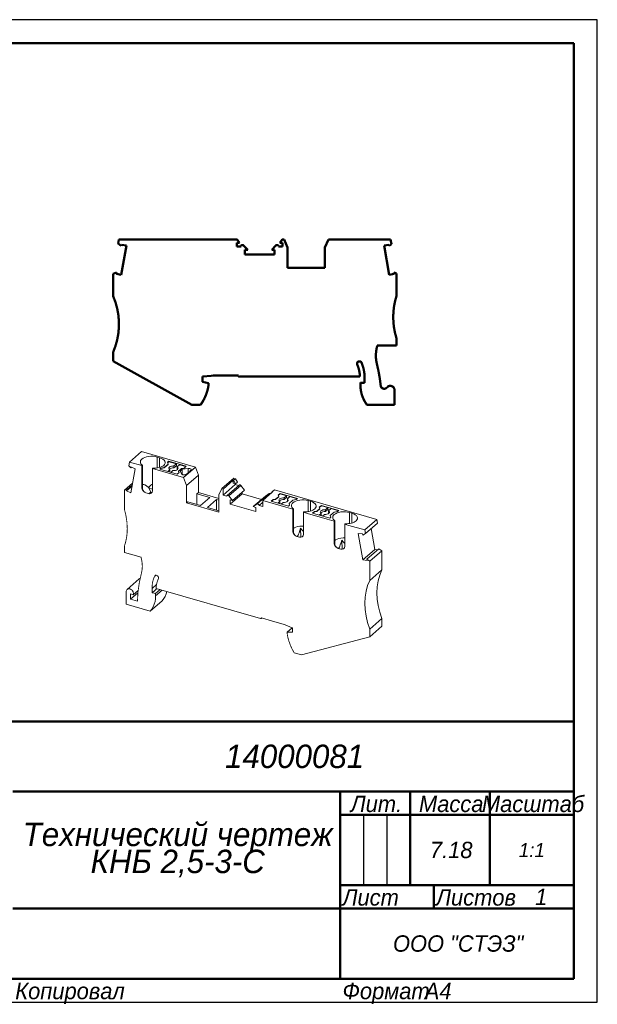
# Model space of a CAD drawing. Header units: millimetres. Extents: x 0 to 297, y -1 to 210.
# Tile 2 of 2: x 173 to 297, y -1 to 210. Entities that reach past the tile are written whole.
import ezdxf

# ---------------------------------------------------------------- set-up
doc = ezdxf.new("R2010")
doc.units = ezdxf.units.MM

# ---------------------------------------------------------------- blocks, each defined once
blk = doc.blocks.new('_FR1Страница_1')
at = {"color": 7, "lineweight": 25, "flags": 128}
for points in [[(297, 210), (0, 210)], [(297, 0), (297, 210)], [(247, 40), (247, 25)], [(252, 40), (252, 25)], [(242, 20), (292, 20)], [(0, 0), (297, 0)]]:
    blk.add_lwpolyline(points, dxfattribs=at)
at = {"color": 7, "lineweight": 50, "flags": 128}
for points in [[(20, 205), (292, 205)], [(292, 205), (292, 5)], [(107, 60), (292, 60)], [(172, 45), (292, 45)], [(242, 45), (242, 5)], [(257, 45), (257, 25)], [(274, 45), (274, 25)], [(242, 40), (292, 40)], [(242, 25), (292, 25)], [(262, 25), (262, 20)], [(172, 20), (292, 20)], [(292, 5), (20, 5)]]:
    blk.add_lwpolyline(points, dxfattribs=at)
at = {"color": 7}
for s, insert, char_height, width, attachment_point in [('\\pl0.5;{\\fT-FLEX Type A|b0|i1;\\l14000081 \\P}', (232, 52.5), 5, 122.5, 5), ('\\pl0.5;{\\fT-FLEX Type A|b0|i1;\\lМасштаб\\P}', (283, 44.125), 3.5, 19.75, 2), ('\\pl0.5;{\\fT-FLEX Type A|b0|i1;\\lЛит.\\P}', (249.5, 44.125), 3.5, 16.75, 2), ('\\pl0.5;{\\fT-FLEX Type A|b0|i1;\\lМасса\\P}', (265.5, 44.125), 3.5, 18.75, 2), ('\\pl0.5;{\\fT-FLEX Type A|b0|i1;\\l7.18\\P}', (265.5, 32.5), 3.5, 18.75, 5), ('{\\fT-FLEX Type A|b0|i1;\\l1:1\\P}', (283, 32.5), 3, 19.5, 5), ('\\pl0.5;{\\fT-FLEX Type A|b0|i1;\\l\\P}', (244.5, 32.5), 3.5, 6.75, 5), ('\\pl0.5;{\\fT-FLEX Type A|b0|i1;\\l\\P}', (249.5, 32.5), 3.5, 6.75, 5), ('\\pl0.5;{\\fT-FLEX Type A|b0|i1;\\l\\P}', (254.5, 32.5), 3.5, 6.75, 5), ('\\pl0.5;{\\fT-FLEX Type A|b0|i1;\\l\\H0.857143x;\\P}', (283, 32.5), 3.5, 19.75, 5), ('\\pl0.5;{\\fT-FLEX Type A|b0|i1;\\lЛист\\P}', (242, 24.125), 3.5, 11.75, 1), ('\\pl0.5;{\\fT-FLEX Type A|b0|i1;\\l\\H0.857143x;\\P}', (257, 24.125), 3.5, 11.75, 2), ('\\pl0.5;{\\fT-FLEX Type A|b0|i1;\\lЛистов\\P}', (262, 24.125), 3.5, 17.75, 1), ('{\\fT-FLEX Type A|b0|i1;\\l1\\P}', (285, 22.5), 3.5, 15.75, 5), ('\\pl0.5;{\\fT-FLEX Type A|b0|i1;\\l\\H0.857143x;\\P}', (285, 24.125), 3.5, 15.75, 2), ('{\\fT-FLEX Type A|b0|i1;\\l\\P}', (257, 22.5), 3.5, 11.75, 5), ('{\\fT-FLEX Type A|b0|i1;\\l}', (207, 20), 3, 71.5, 5), ('\\pl0.5;{\\fT-FLEX Type A|b0|i1;\\lООО "СТЭЗ"\\P}', (267, 12.5), 3.5, 51.75, 5), ('\\pl0.6;{\\fT-FLEX Type A|b0|i1;\\l \\P}', (207, 12.5), 3.5, 71.75, 5), ('\\pl0.5;{\\fT-FLEX Type A|b0|i1;\\lКопировал\\P}', (172, 4.125), 3.5, 23.566, 1), ('\\pl0.5;{\\fT-FLEX Type A|b0|i1;\\l\\P}', (193.816, 4.125), 3.5, 40.967, 1), ('\\pl0.5;{\\fT-FLEX Type A|b0|i1;\\lФормат\\P}', (242, 4.125), 3.5, 18.675, 1), ('\\pl0.5;{\\fT-FLEX Type A|b0|i1;\\l\\P}', (258.925, 4.125), 3.5, 9.825, 1), ('{\\fT-FLEX Type A|b0|i1;\\lA4\\P}', (262.962, 4.125), 3.5, 9.825, 2)]:
    blk.add_mtext(s, dxfattribs=dict(at, insert=insert, char_height=char_height, width=width, attachment_point=attachment_point))
at = {"color": 7, "insert": (207, 32.5), "char_height": 5, "width": 72.5, "attachment_point": 5, "line_spacing_factor": 0.692771}
blk.add_mtext('\\pl0.5;{\\fT-FLEX Type A|b0|i1;\\lТехнический чертеж\\PКНБ 2,5-3-С\\P}', dxfattribs=at)
blk = doc.blocks.new('Страница_1')
at = {"color": 7, "lineweight": 50, "flags": 128}
for points in [[(194.696, 162.984), (194.545, 162.128)], [(194.545, 162.128), (195.188, 161.588)], [(219.989, 162.984), (194.696, 162.984)], [(219.887, 161.484), (219.887, 162.284)], [(219.887, 162.284), (220.479, 162.284)], [(219.989, 162.984), (220.479, 162.284)], [(229.586, 162.984), (229.096, 162.284)], [(229.096, 162.284), (229.687, 162.284)], [(229.998, 162.984), (229.586, 162.984)], [(229.687, 162.284), (229.687, 161.484)], [(230.737, 161.234), (229.998, 162.984)], [(239.477, 162.984), (238.737, 161.234)], [(252.772, 162.984), (239.477, 162.984)], [(252.949, 161.978), (252.772, 162.984)], [(195.188, 161.588), (195.235, 161.857)], [(196.289, 161.671), (195.19, 155.442)], [(196.289, 161.671), (195.235, 161.857)], [(219.887, 161.484), (220.797, 161.484)], [(222.221, 160.784), (221.309, 161.696)], [(221.612, 159.734), (221.612, 160.784)], [(222.221, 160.784), (221.612, 160.784)], [(228.266, 161.696), (227.354, 160.784)], [(227.962, 160.784), (227.354, 160.784)], [(227.962, 160.784), (227.962, 159.734)], [(228.778, 161.484), (229.687, 161.484)], [(230.737, 156.934), (230.737, 161.234)], [(238.737, 161.234), (238.737, 156.934)], [(252.439, 161.858), (251.385, 161.672)], [(252.483, 155.443), (251.385, 161.672)], [(252.439, 161.858), (252.486, 161.59)], [(252.486, 161.59), (252.949, 161.978)], [(221.612, 159.734), (227.962, 159.734)], [(193.437, 155.624), (194.184, 155.896)], [(194.137, 155.628), (194.184, 155.896)], [(230.737, 156.934), (238.737, 156.934)], [(253.49, 155.897), (253.537, 155.629)], [(253.49, 155.897), (254.037, 155.698)], [(193.437, 150.882), (193.437, 155.624)], [(194.137, 155.628), (195.19, 155.442)], [(252.483, 155.443), (253.537, 155.629)], [(254.037, 150.884), (254.037, 155.698)], [(254.037, 141.884), (254.037, 140.284)], [(254.037, 140.284), (249.944, 140.284)], [(193.437, 138.884), (193.437, 136.995)], [(193.437, 136.995), (210.309, 127.634)], [(212.537, 133.684), (212.592, 133.689)], [(212.537, 133.376), (212.537, 133.684)], [(212.537, 133.217), (212.537, 133.376)], [(212.537, 132.584), (212.537, 133.217)], [(212.592, 133.689), (214.382, 133.846)], [(214.382, 133.846), (214.823, 133.884)], [(214.823, 133.884), (217.483, 133.884)], [(217.483, 133.884), (220.237, 133.884)], [(220.437, 133.684), (246.23, 133.684)], [(246.23, 133.684), (246.198, 134.134)], [(247.208, 134.073), (247.237, 133.384)], [(247.237, 133.384), (247.237, 132.305)], [(213.837, 132.236), (212.537, 132.584)], [(213.837, 131.784), (213.837, 132.236)], [(246.337, 132.384), (246.337, 131.828)], [(246.737, 132.349), (246.337, 132.384)], [(247.237, 132.305), (246.737, 132.349)], [(252.08, 131.421), (251.947, 131.288)], [(253.617, 127.634), (253.617, 130.784)], [(210.309, 127.634), (212.142, 127.634)], [(247.732, 127.634), (253.617, 127.634)]]:
    blk.add_lwpolyline(points, dxfattribs=at)
at = {"color": 7, "linetype": 'Continuous', "lineweight": 50, "const_width": 0.5}
for points in [[(221.309, 161.696, 0.6681786), (220.797, 161.484, 0.6681786)], [(228.778, 161.484, 0.6681786), (228.266, 161.696, 0.6681786)], [(193.437, 138.884, 0.20867), (193.437, 150.882, 0.20867)], [(254.037, 150.884, 0.0763208), (253.347, 146.384, 0.0763208)], [(253.347, 146.384, 0.0763208), (254.037, 141.884, 0.0763208)], [(249.944, 140.284, 0.0719509), (249.637, 138.159, 0.0719509)], [(246.578, 136.624, 0.8171921), (245.618, 136.429, 0.8171921)], [(247.208, 134.073, 0.079661), (246.578, 136.624, 0.079661)], [(249.637, 138.159, 0.0617806), (249.864, 136.327, 0.0617806)], [(245.618, 136.429, 0.1005988), (245.657, 136.234, 0.1005988)], [(246.198, 134.134, 0.0746912), (245.657, 136.234, 0.0746912)], [(250.671, 131.742, 0.0363027), (249.864, 136.327, 0.0363027)], [(220.237, 133.884, 0.4142136), (220.437, 133.684, 0.4142136)], [(212.142, 127.634, 0.0797794), (213.497, 130.325, 0.0797794)], [(213.497, 130.325, 0.0394995), (213.837, 131.784, 0.0394995)], [(246.337, 131.828, 0.1619815), (247.732, 127.634, 0.1619815)], [(250.671, 131.742, 0.1228954), (250.794, 131.4, 0.1228954)], [(250.794, 131.4, 0.4724309), (251.947, 131.288, 0.4724309)], [(253.61, 130.894, 0.6248641), (252.08, 131.421, 0.6248641)], [(253.617, 130.784, 0.0305528), (253.61, 130.894, 0.0305528)]]:
    blk.add_lwpolyline(points, format="xyb", dxfattribs=at)
at = {"color": 7, "lineweight": 18, "flags": 128}
for points in [[(196.964, 115.412), (199.539, 117.642)], [(199.701, 114.748), (199.523, 114.894), (199.389, 115.052), (199.301, 115.217), (199.26, 115.387), (199.269, 115.558), (199.326, 115.726), (199.43, 115.889), (199.579, 116.043)], [(199.539, 117.642), (211.052, 114.319)], [(199.579, 116.043), (199.853, 116.234), (200.197, 116.395), (200.596, 116.519), (201.037, 116.602), (201.501, 116.64), (201.971, 116.633), (202.429, 116.579), (202.858, 116.482)], [(202.858, 116.482), (202.858, 114.145)], [(203.377, 116.332), (202.858, 116.482)], [(203.377, 116.332), (203.76, 116.195), (204.081, 116.023), (204.33, 115.824), (204.496, 115.603), (204.572, 115.371), (204.557, 115.136), (204.45, 114.907), (204.256, 114.693)], [(203.377, 114.257), (203.377, 116.332)], [(196.964, 115.412), (196.81, 114.585)], [(196.81, 114.585), (197.211, 114.133)], [(199.592, 114.654), (196.964, 115.412)], [(197.211, 114.133), (197.252, 114.353)], [(197.211, 114.133), (197.391, 114.289)], [(198.165, 113.929), (197.214, 108.809)], [(197.252, 114.353), (198.165, 113.929)], [(199.592, 114.654), (199.701, 114.748)], [(199.592, 114.654), (199.592, 109.934)], [(199.701, 114.748), (199.701, 109.555)], [(201.843, 114.004), (201.952, 114.098)], [(201.843, 114.004), (201.843, 109.284)], [(208.477, 112.089), (201.843, 114.004)], [(204.256, 114.693), (204.064, 114.551), (203.834, 114.425), (203.57, 114.316), (203.279, 114.227), (202.964, 114.159), (202.634, 114.115), (202.294, 114.094), (201.952, 114.098)], [(203.655, 114.122), (203.4, 113.901)], [(203.4, 113.901), (207.124, 112.826)], [(203.475, 113.879), (203.655, 114.035)], [(204.386, 114.255), (203.655, 114.122)], [(204.386, 114.168), (203.655, 114.035)], [(203.655, 114.122), (203.655, 114.035)], [(205.204, 114.963), (204.386, 114.255)], [(205.204, 114.877), (204.386, 114.168)], [(204.386, 114.255), (204.386, 114.168)], [(205.325, 115.568), (205.069, 115.346)], [(205.069, 115.26), (205.325, 115.481)], [(205.069, 115.346), (205.204, 114.963)], [(205.12, 113.404), (205.537, 113.765)], [(205.204, 114.963), (205.204, 114.877)], [(205.325, 115.568), (205.325, 115.481)], [(209.049, 114.493), (205.325, 115.568)], [(206.97, 115.006), (205.325, 115.481)], [(205.537, 113.765), (205.401, 113.892), (205.343, 114.034), (205.369, 114.178), (205.476, 114.312), (205.655, 114.425), (205.891, 114.508), (206.165, 114.554), (206.454, 114.559)], [(205.43, 113.865), (205.476, 113.922), (205.655, 114.035), (205.891, 114.118), (206.165, 114.164), (206.454, 114.169)], [(205.537, 113.765), (205.537, 113.375)], [(207.146, 114.359), (207.283, 114.231), (207.34, 114.09), (207.315, 113.946), (207.208, 113.812), (207.029, 113.699), (206.792, 113.615), (206.519, 113.57), (206.23, 113.565)], [(206.454, 114.559), (206.97, 115.006)], [(206.454, 114.169), (206.97, 114.616)], [(206.454, 114.559), (206.454, 114.169)], [(206.97, 115.006), (206.97, 114.616)], [(206.97, 114.616), (207.326, 114.514)], [(207.663, 114.806), (207.146, 114.359)], [(207.146, 114.359), (207.146, 113.969)], [(207.146, 113.969), (207.253, 113.869)], [(207.413, 113.476), (208.067, 114.042)], [(208.974, 114.428), (207.663, 114.806)], [(207.758, 113.476), (208.215, 113.872)], [(208.067, 114.042), (208.613, 114.116)], [(209.508, 114.045), (208.215, 113.872)], [(208.215, 113.872), (208.215, 112.731)], [(208.477, 112.089), (211.052, 114.319)], [(208.613, 114.116), (209.049, 114.493)], [(210.105, 113.891), (210.01, 113.97), (209.866, 114.026), (209.69, 114.052), (209.508, 114.045)], [(209.508, 114.045), (209.508, 113.11)], [(209.634, 113.198), (210.092, 113.699)], [(211.052, 114.319), (211.693, 112.618)], [(205.458, 113.307), (205.537, 113.375)], [(206.23, 113.565), (205.813, 113.204)], [(207.124, 112.826), (207.559, 113.203)], [(207.413, 113.476), (207.413, 113.39)], [(207.559, 113.203), (207.413, 113.476)], [(207.413, 113.39), (207.528, 113.176)], [(208.104, 112.829), (207.758, 113.476)], [(208.995, 112.749), (208.898, 112.698), (208.776, 112.662), (208.639, 112.645), (208.498, 112.648), (208.365, 112.67), (208.249, 112.71), (208.16, 112.765), (208.104, 112.829)], [(209.118, 110.388), (208.477, 112.089)], [(208.995, 112.749), (209.634, 113.198)], [(209.118, 110.388), (211.693, 112.618)], [(211.693, 112.618), (211.693, 108.894)], [(216.687, 109.719), (219.262, 111.949)], [(219.218, 111.499), (219.618, 111.846)], [(219.262, 111.949), (219.618, 111.846)], [(219.618, 111.846), (220.043, 111.117)], [(195.868, 109.418), (197.606, 110.924)], [(196.342, 109.454), (195.868, 109.418)], [(197.482, 110.257), (196.301, 109.234)], [(196.301, 109.234), (196.342, 109.454)], [(196.342, 109.454), (197.523, 110.477)], [(199.592, 109.934), (199.658, 109.583), (199.845, 109.248), (200.126, 108.979), (200.458, 108.818)], [(199.701, 109.555), (199.629, 109.719), (199.602, 109.816), (199.592, 109.934)], [(201.037, 109.962), (200.596, 110.327), (200.197, 110.535), (200.017, 110.578), (199.853, 110.579), (199.707, 110.539), (199.701, 110.535)], [(200.191, 108.948), (200.011, 109.094), (199.838, 109.309), (199.701, 109.555)], [(201.843, 110.696), (201.733, 110.629), (201.496, 110.444), (201.037, 109.962)], [(201.054, 109.859), (201.037, 109.962)], [(201.054, 109.859), (201.843, 109.631)], [(201.054, 109.859), (201.487, 108.984)], [(209.118, 106.664), (209.118, 110.388)], [(216.687, 109.719), (216.046, 108.388)], [(216.955, 109.641), (216.687, 109.719)], [(216.955, 109.641), (219.13, 111.525)], [(219.53, 110.572), (216.955, 108.342)], [(216.955, 108.342), (216.955, 109.641)], [(220.382, 110.496), (217.807, 108.266)], [(220.762, 110.4), (218.187, 108.17)], [(219.218, 111.499), (219.13, 111.525)], [(219.13, 111.525), (219.13, 110.919)], [(219.13, 110.919), (219.643, 110.771)], [(219.643, 110.771), (219.218, 111.499)], [(219.53, 110.803), (219.53, 110.572)], [(220.234, 110.369), (219.53, 110.572)], [(219.643, 110.771), (220.043, 111.117)], [(220.762, 110.4), (220.7, 110.463), (220.629, 110.51), (220.553, 110.536), (220.479, 110.538), (220.413, 110.518), (220.384, 110.494)], [(220.762, 110.4), (221.552, 109.382)], [(227.53, 109.1), (227.93, 109.447)], [(227.93, 109.447), (249.834, 103.123)], [(195.868, 109.418), (195.868, 105.25)], [(197.214, 108.809), (196.301, 109.234)], [(200.977, 108.668), (200.458, 108.818)], [(201.843, 109.284), (201.777, 108.971), (201.59, 108.745), (201.309, 108.638), (200.977, 108.668)], [(200.977, 108.668), (201.2, 108.637)], [(201.487, 108.984), (201.102, 108.651)], [(201.213, 108.634), (201.199, 108.634)], [(201.487, 108.706), (201.487, 108.984)], [(211.693, 108.894), (211.368, 108.613)], [(211.368, 106.347), (211.368, 108.613)], [(211.368, 108.613), (214.096, 107.825)], [(216.046, 107.638), (211.693, 108.894)], [(214.096, 107.825), (212.133, 106.126)], [(215.568, 107.4), (213.606, 105.701)], [(215.568, 107.4), (215.568, 105.134)], [(215.568, 107.4), (216.046, 107.262)], [(216.046, 108.388), (216.046, 104.664)], [(217.743, 108.115), (216.955, 108.342)], [(218.187, 108.17), (218.125, 108.233), (218.054, 108.28), (217.978, 108.306), (217.904, 108.308), (217.838, 108.288), (217.787, 108.246), (217.754, 108.187), (217.743, 108.115)], [(218.977, 107.152), (218.187, 108.17)], [(221.024, 108.625), (218.449, 106.395)], [(218.977, 107.152), (221.552, 109.382)], [(221.024, 108.926), (221.024, 108.625)], [(225.209, 107.417), (221.024, 108.625)], [(223.421, 105.869), (225.996, 108.099)], [(224.211, 106.431), (226.786, 108.661)], [(225.443, 107.191), (227.618, 109.075)], [(225.996, 108.099), (226.786, 108.661)], [(226.786, 108.661), (226.848, 108.689), (226.919, 108.694), (226.995, 108.676), (227.069, 108.636), (227.081, 108.626)], [(227.53, 109.1), (227.159, 108.677)], [(227.651, 107.403), (227.216, 107.026)], [(227.53, 109.1), (227.618, 109.075)], [(228.198, 107.476), (227.651, 107.403)], [(227.651, 107.403), (227.651, 107.316)], [(228.198, 107.39), (227.651, 107.316)], [(228.851, 108.042), (228.198, 107.476)], [(228.198, 107.39), (228.851, 107.956)], [(228.198, 107.476), (228.198, 107.39)], [(229.141, 108.693), (228.705, 108.316)], [(228.705, 108.229), (229.141, 108.606)], [(228.705, 108.316), (228.851, 108.042)], [(228.851, 108.042), (228.851, 107.956)], [(230.009, 107.759), (229.721, 107.754), (229.447, 107.708), (229.211, 107.625), (229.032, 107.512), (228.925, 107.378), (228.899, 107.234), (228.957, 107.092), (229.093, 106.965)], [(230.009, 107.369), (229.721, 107.364), (229.447, 107.318), (229.211, 107.235), (229.032, 107.122), (228.986, 107.065)], [(232.865, 107.618), (229.141, 108.693)], [(229.141, 108.693), (229.141, 108.606)], [(229.141, 108.606), (230.526, 108.206)], [(229.786, 106.765), (230.074, 106.77), (230.348, 106.815), (230.585, 106.898), (230.764, 107.012), (230.87, 107.146), (230.896, 107.29), (230.838, 107.431), (230.702, 107.559)], [(230.009, 107.759), (230.526, 108.206)], [(230.009, 107.369), (230.526, 107.816)], [(230.009, 107.759), (230.009, 107.369)], [(230.526, 108.206), (230.526, 107.816)], [(230.526, 107.816), (230.882, 107.714)], [(231.219, 108.006), (230.702, 107.559)], [(230.702, 107.559), (230.702, 107.169)], [(231.219, 108.006), (232.79, 107.553)], [(231.878, 107.263), (232.609, 107.396)], [(232.609, 107.396), (232.865, 107.618)], [(209.405, 106.913), (209.118, 106.664)], [(216.046, 104.664), (209.118, 106.664)], [(209.405, 106.913), (212.133, 106.126)], [(213.606, 105.701), (216.046, 104.996)], [(218.449, 106.395), (218.449, 107.305)], [(218.449, 107.305), (218.977, 107.152)], [(223.949, 104.808), (218.449, 106.395)], [(224.211, 106.431), (223.421, 105.869)], [(223.421, 105.869), (223.949, 105.717)], [(223.949, 105.717), (223.949, 104.808)], [(224.211, 106.431), (224.273, 106.459), (224.344, 106.464), (224.42, 106.446), (224.494, 106.406), (224.56, 106.348), (224.611, 106.276), (224.644, 106.198), (224.655, 106.119)], [(224.655, 106.119), (225.443, 106.802)], [(225.443, 105.892), (224.655, 106.119)], [(230.385, 105.764), (225.443, 107.191)], [(225.443, 107.191), (225.443, 105.892)], [(227.216, 107.026), (230.94, 105.951)], [(227.651, 107.316), (227.291, 107.004)], [(228.676, 106.604), (229.093, 106.965)], [(229.014, 106.507), (229.093, 106.575)], [(229.093, 106.965), (229.093, 106.575)], [(229.786, 106.765), (229.369, 106.404)], [(230.385, 105.764), (231.894, 105.329)], [(230.809, 107.069), (230.702, 107.169)], [(230.94, 105.951), (231.195, 106.172)], [(231.06, 106.555), (231.878, 107.263)], [(231.06, 106.555), (231.06, 106.468)], [(231.195, 106.172), (231.06, 106.555)], [(231.06, 106.468), (231.172, 106.152)], [(231.882, 106.718), (231.733, 106.564), (231.628, 106.401), (231.571, 106.233), (231.563, 106.062), (231.603, 105.892), (231.692, 105.727), (231.826, 105.569), (232.004, 105.423)], [(235.16, 107.157), (234.732, 107.254), (234.274, 107.308), (233.803, 107.315), (233.339, 107.277), (232.899, 107.194), (232.499, 107.07), (232.156, 106.909), (231.882, 106.718)], [(231.894, 105.329), (232.004, 105.423)], [(231.894, 105.329), (231.894, 100.609)], [(232.004, 100.23), (232.004, 105.423)], [(234.255, 104.773), (234.597, 104.769), (234.937, 104.79), (235.267, 104.834), (235.581, 104.902), (235.873, 104.991), (236.137, 105.1), (236.367, 105.226), (236.559, 105.368)], [(235.16, 107.157), (235.68, 107.007)], [(235.16, 104.82), (235.16, 107.157)], [(236.559, 105.368), (236.753, 105.582), (236.86, 105.811), (236.875, 106.046), (236.798, 106.278), (236.633, 106.499), (236.384, 106.698), (236.062, 106.87), (235.68, 107.007)], [(235.68, 107.007), (235.68, 104.932)], [(237.685, 105.492), (237.031, 104.926)], [(237.685, 105.406), (237.031, 104.84)], [(237.974, 106.143), (237.538, 105.766)], [(237.974, 106.056), (237.538, 105.679)], [(237.538, 105.766), (237.685, 105.492)], [(237.685, 105.492), (237.685, 105.406)], [(241.698, 105.068), (237.974, 106.143)], [(237.974, 106.143), (237.974, 106.056)], [(237.974, 106.056), (239.36, 105.656)], [(238.843, 105.209), (239.36, 105.656)], [(238.843, 104.819), (239.36, 105.266)], [(239.36, 105.656), (239.36, 105.266)], [(239.36, 105.266), (239.715, 105.164)], [(240.053, 105.456), (239.536, 105.009)], [(240.053, 105.456), (241.623, 105.003)], [(234.146, 104.679), (234.255, 104.773)], [(234.146, 104.679), (235.025, 104.425)], [(234.146, 104.679), (234.146, 99.959)], [(239.218, 103.214), (235.025, 104.425)], [(236.485, 104.853), (236.049, 104.476)], [(236.049, 104.476), (239.773, 103.401)], [(236.485, 104.766), (236.124, 104.454)], [(237.031, 104.926), (236.485, 104.853)], [(236.485, 104.853), (236.485, 104.766)], [(237.031, 104.84), (236.485, 104.766)], [(237.031, 104.926), (237.031, 104.84)], [(237.51, 104.054), (237.926, 104.415)], [(238.843, 105.209), (238.554, 105.204), (238.28, 105.158), (238.044, 105.075), (237.865, 104.962), (237.758, 104.828), (237.733, 104.684), (237.79, 104.542), (237.926, 104.415)], [(238.843, 104.819), (238.554, 104.814), (238.28, 104.768), (238.044, 104.685), (237.865, 104.572), (237.82, 104.515)], [(237.847, 103.957), (237.926, 104.025)], [(237.926, 104.415), (237.926, 104.025)], [(238.619, 104.215), (238.203, 103.854)], [(238.619, 104.215), (238.908, 104.22), (239.182, 104.265), (239.418, 104.348), (239.597, 104.462), (239.704, 104.596), (239.73, 104.74), (239.672, 104.881), (239.536, 105.009)], [(238.843, 105.209), (238.843, 104.819)], [(239.218, 103.214), (240.728, 102.779)], [(239.536, 105.009), (239.536, 104.619)], [(239.643, 104.519), (239.536, 104.619)], [(239.773, 103.401), (240.029, 103.622)], [(239.893, 104.005), (240.711, 104.713)], [(240.029, 103.622), (239.893, 104.005)], [(239.893, 104.005), (239.893, 103.918)], [(239.893, 103.918), (240.005, 103.602)], [(240.715, 104.168), (240.566, 104.014), (240.462, 103.851), (240.405, 103.683), (240.397, 103.512), (240.437, 103.342), (240.525, 103.177), (240.659, 103.019), (240.837, 102.873)], [(240.711, 104.713), (241.442, 104.846)], [(243.994, 104.607), (243.565, 104.704), (243.107, 104.758), (242.637, 104.765), (242.173, 104.727), (241.732, 104.644), (241.333, 104.52), (240.989, 104.359), (240.715, 104.168)], [(241.442, 104.846), (241.698, 105.068)], [(243.994, 104.607), (244.514, 104.457)], [(243.994, 102.27), (243.994, 104.607)], [(245.392, 102.818), (245.586, 103.032), (245.693, 103.261), (245.708, 103.496), (245.632, 103.728), (245.466, 103.949), (245.218, 104.148), (244.896, 104.32), (244.514, 104.457)], [(244.514, 104.457), (244.514, 102.382)], [(234.146, 101.724), (233.803, 101.729), (233.339, 101.691), (232.899, 101.608), (232.499, 101.484), (232.156, 101.323), (232.004, 101.217)], [(232.798, 99.482), (232.868, 99.564), (232.991, 99.771), (233.101, 100.004), (233.201, 100.249), (233.383, 100.758), (233.549, 101.276)], [(233.549, 101.276), (233.809, 100.926), (234.094, 100.595), (234.146, 100.549)], [(233.567, 99.317), (233.549, 101.276)], [(240.728, 102.779), (240.837, 102.873)], [(240.728, 102.779), (240.728, 98.059)], [(240.837, 97.68), (240.837, 102.873)], [(242.98, 102.129), (243.089, 102.223)], [(242.98, 102.129), (242.98, 97.409)], [(242.98, 102.129), (243.859, 101.875)], [(243.089, 102.223), (243.431, 102.219), (243.77, 102.24), (244.1, 102.284), (244.415, 102.352), (244.707, 102.441), (244.97, 102.55), (245.2, 102.676), (245.392, 102.818)], [(247.259, 100.893), (243.859, 101.875)], [(247.259, 100.893), (249.834, 103.123)], [(247.39, 100.114), (249.965, 102.344)], [(248.652, 101.207), (249.406, 96.715)], [(249.834, 103.123), (249.965, 102.344)], [(231.894, 100.609), (231.96, 100.258), (232.148, 99.923), (232.429, 99.654), (232.76, 99.493)], [(232.004, 100.23), (231.932, 100.394), (231.905, 100.491), (231.894, 100.609)], [(232.493, 99.623), (232.313, 99.769), (232.141, 99.984), (232.004, 100.23)], [(232.76, 99.493), (233.28, 99.343)], [(234.146, 99.959), (234.08, 99.646), (233.892, 99.42), (233.611, 99.313), (233.28, 99.343)], [(233.28, 99.343), (233.502, 99.312)], [(233.516, 99.309), (233.502, 99.309)], [(242.98, 99.174), (242.637, 99.179), (242.173, 99.141), (241.732, 99.058), (241.333, 98.934), (240.989, 98.773), (240.837, 98.667)], [(245.88, 100.154), (246.792, 100.051)], [(246.831, 94.485), (245.88, 100.154)], [(246.792, 100.051), (246.833, 99.807)], [(246.833, 99.807), (247.39, 100.114)], [(247.39, 100.114), (247.259, 100.893)], [(195.868, 96.07), (195.868, 97.456)], [(240.728, 98.059), (240.794, 97.708), (240.982, 97.373), (241.262, 97.104), (241.594, 96.943)], [(240.837, 97.68), (240.765, 97.844), (240.739, 97.941), (240.728, 98.059)], [(241.327, 97.073), (241.147, 97.219), (240.975, 97.434), (240.837, 97.68)], [(241.594, 96.943), (242.114, 96.793)], [(241.631, 96.932), (241.702, 97.014), (241.824, 97.22), (241.934, 97.454), (242.035, 97.699), (242.216, 98.208), (242.383, 98.726)], [(242.98, 97.409), (242.914, 97.096), (242.726, 96.87), (242.445, 96.763), (242.114, 96.793)], [(242.383, 98.726), (242.643, 98.376), (242.928, 98.045), (242.98, 97.999)], [(242.4, 96.767), (242.383, 98.726)], [(247.703, 94.627), (250.278, 96.857)], [(250.924, 96.435), (250.278, 96.857)], [(195.868, 96.07), (199.413, 95.046)], [(242.114, 96.793), (242.336, 96.762)], [(242.349, 96.759), (242.335, 96.759)], [(249.406, 96.715), (246.831, 94.485)], [(248.349, 94.205), (250.924, 96.435)], [(250.033, 96.645), (249.406, 96.715)], [(250.924, 92.328), (250.924, 96.435)], [(247.743, 94.382), (246.831, 94.485)], [(247.703, 94.627), (247.743, 94.382)], [(248.349, 94.205), (247.703, 94.627)], [(248.349, 94.205), (248.349, 90.098)], [(199.22, 90.536), (199.209, 90.533), (199.198, 90.53), (199.188, 90.527), (199.177, 90.524), (199.167, 90.52), (199.157, 90.517), (199.146, 90.513), (199.136, 90.509), (199.126, 90.504), (199.117, 90.5), (199.107, 90.495), (199.097, 90.49), (199.088, 90.485), (199.078, 90.48), (199.069, 90.475), (199.06, 90.469), (199.051, 90.463), (199.042, 90.457), (199.034, 90.451), (199.025, 90.445), (199.017, 90.439), (199.008, 90.432), (199, 90.425), (198.998, 90.423)], [(203.16, 90.626), (203.134, 90.779), (203.062, 90.929), (202.95, 91.057), (202.813, 91.151), (202.665, 91.198), (202.525, 91.193), (202.408, 91.136), (202.328, 91.035)], [(202.328, 91.035), (202.49, 91.176)], [(250.924, 92.328), (248.349, 90.098)], [(250.924, 92.328), (250.453, 91.214), (250.114, 90.02), (249.909, 88.759), (249.84, 87.445), (249.909, 86.092), (250.114, 84.713), (250.454, 83.323), (250.925, 81.937)], [(198.998, 90.423), (196.423, 88.193)], [(201.758, 88.394), (202.745, 89.249)], [(201.782, 88.983), (201.758, 88.394)], [(202.657, 88.783), (202.629, 88.402)], [(202.629, 88.402), (224.967, 81.954)], [(248.349, 90.098), (247.878, 88.984), (247.539, 87.79), (247.334, 86.529), (247.265, 85.215), (247.334, 83.862), (247.539, 82.483), (247.879, 81.093), (248.35, 79.707)], [(196.232, 87.737), (196.238, 87.831)], [(196.232, 85.009), (196.232, 87.737)], [(196.238, 87.831), (196.275, 87.979), (196.344, 88.107), (196.443, 88.209), (196.566, 88.28), (196.709, 88.318), (196.865, 88.32), (197.028, 88.287), (197.19, 88.22), (197.344, 88.121), (197.484, 87.996), (197.603, 87.85), (197.696, 87.689), (197.759, 87.52), (197.789, 87.35), (197.785, 87.188), (197.747, 87.04)], [(197.168, 86.082), (198.753, 87.455)], [(197.168, 86.082), (197.168, 87.208)], [(197.168, 87.208), (197.74, 87.042)], [(197.747, 87.04), (198.809, 87.96)], [(201.329, 83.538), (201.689, 83.974), (201.99, 84.462), (202.227, 84.997), (202.399, 85.573), (202.502, 86.183), (202.537, 86.821)], [(201.758, 88.394), (201.758, 87.46)], [(201.758, 87.46), (202.345, 87.969)], [(201.758, 87.46), (202.191, 87.373)], [(202.191, 87.373), (202.537, 87.303)], [(202.745, 88.315), (202.345, 87.969)], [(202.537, 87.303), (203.512, 88.147)], [(202.537, 86.821), (203.929, 88.027)], [(202.537, 87.303), (202.537, 86.821)], [(202.745, 88.315), (202.792, 88.355)], [(204.952, 87.732), (204.802, 87.227), (204.565, 86.692), (204.264, 86.204), (203.904, 85.768)], [(196.232, 85.009), (201.329, 83.538)], [(198.646, 85.655), (197.168, 86.082)], [(201.329, 83.538), (203.904, 85.768)], [(225.14, 82.077), (225.127, 82.015), (225.09, 81.969), (225.033, 81.948), (224.967, 81.954)], [(225.098, 81.976), (225.196, 82.061)], [(225.14, 82.077), (227.525, 81.389)], [(227.525, 81.389), (229.829, 80.724)], [(229.829, 80.724), (230.21, 80.58)], [(230.21, 80.58), (231.761, 79.997)], [(231.67, 79.905), (231.772, 79.993)], [(231.761, 79.997), (231.809, 79.979)], [(231.809, 79.712), (231.809, 79.979)], [(248.35, 79.707), (250.925, 81.937)], [(248.35, 78.071), (250.925, 80.301)], [(250.925, 81.937), (250.925, 80.301)], [(230.683, 79.05), (231.27, 79.558)], [(230.683, 79.05), (230.683, 78.658)], [(230.683, 79.05), (231.809, 79.026)], [(231.67, 79.905), (231.27, 79.558)], [(231.809, 79.574), (231.809, 79.712)], [(231.809, 79.026), (231.809, 79.574)], [(233.738, 74.183), (248.35, 78.071)], [(248.35, 78.071), (248.35, 79.707)], [(232.151, 74.641), (233.738, 74.183)]]:
    blk.add_lwpolyline(points, dxfattribs=at)
at = {"color": 7, "linetype": 'Continuous', "lineweight": 18, "const_width": 0.18}
for points in [[(210.092, 113.699, 0.3980616), (210.105, 113.891, 0.3980616)], [(196.466, 101.18, 0.0701186), (195.868, 105.25, 0.0701186)], [(195.868, 97.456, 0.0833678), (196.466, 101.18, 0.0833678)], [(199.679, 93.129, 0.0664297), (199.413, 95.046, 0.0664297)], [(199.482, 91.599, 0.0663995), (199.679, 93.129, 0.0663995)], [(199.482, 91.599, 0.0608725), (198.646, 85.655, 0.0608725)], [(202.328, 91.035, 0.0914947), (201.782, 88.983, 0.0914947)], [(203.125, 90.467, 0.0863032), (202.657, 88.783, 0.0863032)], [(203.125, 90.467, 0.1130433), (203.16, 90.626, 0.1130433)], [(230.683, 78.658, 0.0349074), (230.977, 77.309, 0.0349074)], [(230.977, 77.309, 0.0638971), (232.151, 74.641, 0.0638971)]]:
    blk.add_lwpolyline(points, format="xyb", dxfattribs=at)
blk.add_blockref('_FR1Страница_1', (0, -0.04))

msp = doc.modelspace()

# ---------------------------------------------------------------- block references
msp.add_blockref('Страница_1', (0, 0))

doc.saveas('drawing.dxf')
